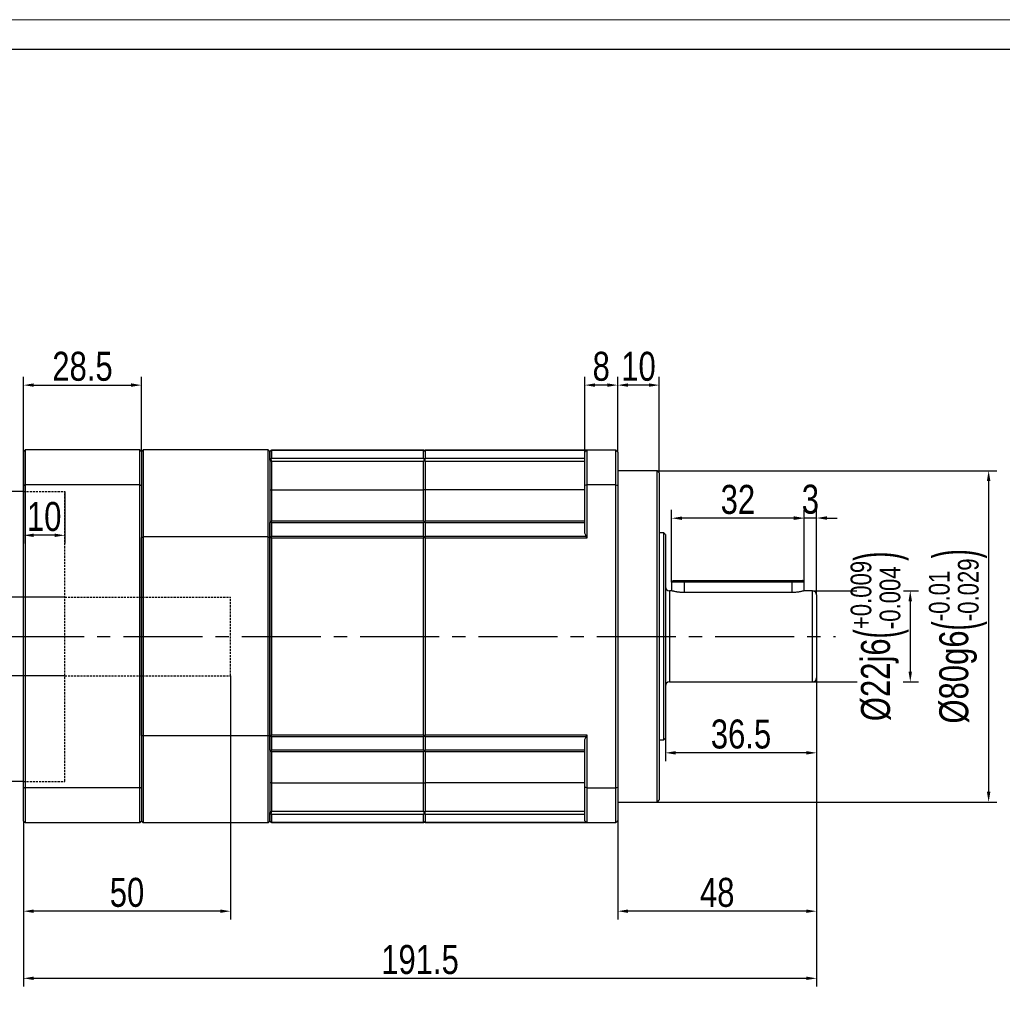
# Model space of a CAD drawing. Header units: millimetres. Extents: x 0 to 605, y 0 to 428.
# Tile 4 of 5: x 212 to 449, y 190 to 428. Entities that reach past the tile are written whole.
import ezdxf

# ---------------------------------------------------------------- set-up
doc = ezdxf.new("R2010")
doc.units = ezdxf.units.MM
doc.header["$PDSIZE"] = -5
for name, pattern in [('CENTER2', [28.575, 19.05, -3.175, 3.175, -3.175]), ('DASHED', [0.75, 0.5, -0.25]), ('DASHED2', [9.525, 6.35, -3.175])]:
    doc.linetypes.add(name, pattern=pattern)
doc.layers.get('Defpoints').update_dxf_attribs({"lineweight": 18})
for name, color, linetype in [('1轮廓实线层', 7, 'Continuous'), ('3中心线层', 1, 'CENTER2'), ('4虚线层', 6, 'DASHED2'), ('7标注层', 4, 'Continuous')]:
    doc.layers.add(name, color=color, linetype=linetype)
doc.layers.add('图框_外框线', color=7, linetype='Continuous', lineweight=18)
doc.styles.add('TH_GBDIM', font='txt', dxfattribs={"width": 0.8})
doc.dimstyles.new('TH_GBDIM', dxfattribs={"dimtxt": 3.5, "dimasz": 2.5, "dimexe": 2, "dimexo": 0, "dimgap": 1.5, "dimtad": 1, "dimdec": 1, "dimdsep": 46, "dimtxsty": 'TH_GBDIM', "dimcen": 2.5, "dimdle": 5, "dimclrd": 4, "dimclre": 4, "dimclrt": 3, "dimadec": 0, "dimazin": 0, "dimtfac": 0.714286, "dimtdec": 1, "dimtmove": 0, "dimatfit": 3, "dimfxl": 1, "dimtolj": 1, "dimarcsym": 0})

# ---------------------------------------------------------------- blocks, each defined once
blk = doc.blocks.new('*D11')
at = {"layer": '7标注层', "color": 4, "lineweight": -2}
for p, q in [((403.46, 289.62), (414.19, 289.62)), ((425.44, 289.62), (429.08, 289.62)), ((427.08, 287.12), (427.08, 270.12)), ((403.46, 267.62), (414.22, 267.62)), ((425.4, 267.62), (429.08, 267.62))]:
    blk.add_line(p, q, dxfattribs=at)
at = {"layer": '7标注层', "color": 4}
for points in [[(427.49, 287.12), (426.66, 287.12), (427.08, 289.62)], [(426.66, 270.12), (427.49, 270.12), (427.08, 267.62)]]:
    blk.add_solid(points, dxfattribs=at)
at = {"layer": 'Defpoints', "color": 0}
for p in [(403.46, 289.62), (403.46, 267.62), (427.08, 267.62)]:
    blk.add_point(p, dxfattribs=at)
at = {"layer": '7标注层', "color": 3, "insert": (419.68, 278.62), "char_height": 7, "attachment_point": 5, "rotation": 90, "style": 'TH_GBDIM'}
blk.add_mtext('\\A1;{\\A1;{%%c22}{}{j6\\H0.7143x;{\\H2x;\\W0.5;(}\\S+0.009^ -0.004;{\\H2x;\\W0.5;)}}}', dxfattribs=at)
blk = doc.blocks.new('*D12')
at = {"layer": '7标注层', "color": 4, "lineweight": -2}
for p, q in [((365.96, 318.62), (448, 318.62)), ((446, 316.12), (446, 241.12)), ((365.96, 238.62), (448, 238.62))]:
    blk.add_line(p, q, dxfattribs=at)
at = {"layer": '7标注层', "color": 4}
for points in [[(446.42, 316.12), (445.58, 316.12), (446, 318.62)], [(445.58, 241.12), (446.42, 241.12), (446, 238.62)]]:
    blk.add_solid(points, dxfattribs=at)
at = {"layer": 'Defpoints', "color": 0}
for p in [(365.96, 318.62), (365.96, 238.62), (446, 238.62)]:
    blk.add_point(p, dxfattribs=at)
at = {"layer": '7标注层', "color": 3, "insert": (438.58, 278.62), "char_height": 7, "attachment_point": 5, "rotation": 90, "style": 'TH_GBDIM'}
blk.add_mtext('\\A1;{\\A1;{%%c80}{}{g6\\H0.7143x;{\\H2x;\\W0.5;(}\\S-0.01^ -0.029;{\\H2x;\\W0.5;)}}}', dxfattribs=at)
blk = doc.blocks.new('*D13')
at = {"layer": '7标注层', "color": 4, "lineweight": -2}
for p, q in [((212.96, 313.62), (177.7, 313.62)), ((179.7, 246.12), (179.7, 311.12)), ((212.96, 243.62), (177.7, 243.62))]:
    blk.add_line(p, q, dxfattribs=at)
at = {"layer": '7标注层', "color": 4}
for points in [[(180.12, 311.12), (179.28, 311.12), (179.7, 313.62)], [(179.28, 246.12), (180.12, 246.12), (179.7, 243.62)]]:
    blk.add_solid(points, dxfattribs=at)
at = {"layer": 'Defpoints', "color": 0}
for p in [(179.7, 313.62), (212.96, 313.62), (212.96, 243.62)]:
    blk.add_point(p, dxfattribs=at)
at = {"layer": '7标注层', "color": 3, "insert": (172.33, 278.62), "char_height": 7, "attachment_point": 5, "rotation": 90, "style": 'TH_GBDIM'}
blk.add_mtext('\\A1;{\\A1;{%%c70}{}{E7\\H0.7143x;{\\H2x;\\W0.5;(}\\S+0.09^ +0.06;{\\H2x;\\W0.5;)}}}', dxfattribs=at)
blk = doc.blocks.new('*D14')
at = {"layer": '7标注层', "color": 4, "lineweight": -2}
for p, q in [((222.96, 288.12), (198.05, 288.12)), ((200.05, 271.62), (200.05, 285.62)), ((222.96, 269.12), (198.05, 269.12))]:
    blk.add_line(p, q, dxfattribs=at)
at = {"layer": '7标注层', "color": 4}
for points in [[(200.47, 285.62), (199.63, 285.62), (200.05, 288.12)], [(199.63, 271.62), (200.47, 271.62), (200.05, 269.12)]]:
    blk.add_solid(points, dxfattribs=at)
at = {"layer": 'Defpoints', "color": 0}
for p in [(200.05, 288.12), (222.96, 288.12), (222.96, 269.12)]:
    blk.add_point(p, dxfattribs=at)
at = {"layer": '7标注层', "color": 3, "insert": (192.68, 278.62), "char_height": 7, "attachment_point": 5, "rotation": 90, "style": 'TH_GBDIM'}
blk.add_mtext('\\A1;{\\A1;{%%c19}{}{G6\\H0.7143x;{\\H2x;\\W0.5;(}\\S+0.02^ +0.007;{\\H2x;\\W0.5;)}}}', dxfattribs=at)
blk = doc.blocks.new('*D15')
at = {"layer": '7标注层', "color": 4, "lineweight": -2}
for p, q in [((369.46, 291.72), (369.46, 309.14)), ((401.46, 291.72), (401.46, 309.14)), ((398.96, 307.14), (371.96, 307.14))]:
    blk.add_line(p, q, dxfattribs=at)
at = {"layer": '7标注层', "color": 4}
for points in [[(371.96, 307.56), (371.96, 306.73), (369.46, 307.14)], [(398.96, 306.73), (398.96, 307.56), (401.46, 307.14)]]:
    blk.add_solid(points, dxfattribs=at)
at = {"layer": 'Defpoints', "color": 0}
for p in [(369.46, 307.14), (369.46, 291.72), (401.46, 291.72)]:
    blk.add_point(p, dxfattribs=at)
at = {"layer": '7标注层', "color": 3, "insert": (385.46, 311.64), "char_height": 7, "attachment_point": 5, "style": 'TH_GBDIM'}
blk.add_mtext('\\A1;32', dxfattribs=at)
blk = doc.blocks.new('*D16')
at = {"layer": '7标注层', "color": 4, "lineweight": -2}
for p, q in [((401.46, 291.72), (401.46, 309.19)), ((404.46, 288.62), (404.46, 309.19)), ((398.96, 307.19), (396.46, 307.19)), ((404.46, 307.19), (401.46, 307.19)), ((406.96, 307.19), (409.46, 307.19))]:
    blk.add_line(p, q, dxfattribs=at)
at = {"layer": '7标注层', "color": 4}
for points in [[(398.96, 306.77), (398.96, 307.61), (401.46, 307.19)], [(406.96, 307.61), (406.96, 306.77), (404.46, 307.19)]]:
    blk.add_solid(points, dxfattribs=at)
at = {"layer": 'Defpoints', "color": 0}
for p in [(401.46, 307.19), (401.46, 291.72), (404.46, 288.62)]:
    blk.add_point(p, dxfattribs=at)
at = {"layer": '7标注层', "color": 3, "insert": (402.96, 311.69), "char_height": 7, "attachment_point": 5, "style": 'TH_GBDIM'}
blk.add_mtext('\\A1;3', dxfattribs=at)
blk = doc.blocks.new('*D17')
at = {"layer": '7标注层', "color": 4, "lineweight": -2}
for p, q in [((404.46, 268.62), (404.46, 248.5)), ((367.96, 254.02), (367.96, 248.5)), ((401.96, 250.5), (370.46, 250.5))]:
    blk.add_line(p, q, dxfattribs=at)
at = {"layer": '7标注层', "color": 4}
for points in [[(370.46, 250.92), (370.46, 250.08), (367.96, 250.5)], [(401.96, 250.08), (401.96, 250.92), (404.46, 250.5)]]:
    blk.add_solid(points, dxfattribs=at)
at = {"layer": 'Defpoints', "color": 0}
for p in [(404.46, 268.62), (367.96, 254.02), (367.96, 250.5)]:
    blk.add_point(p, dxfattribs=at)
at = {"layer": '7标注层', "color": 3, "insert": (386.21, 255), "char_height": 7, "attachment_point": 5, "style": 'TH_GBDIM'}
blk.add_mtext('\\A1;36.5', dxfattribs=at)
blk = doc.blocks.new('*D18')
at = {"layer": '7标注层', "color": 4, "lineweight": -2}
for p, q in [((404.46, 268.62), (404.46, 210.27)), ((356.46, 234.12), (356.46, 210.27)), ((401.96, 212.27), (358.96, 212.27))]:
    blk.add_line(p, q, dxfattribs=at)
at = {"layer": '7标注层', "color": 4}
for points in [[(358.96, 212.68), (358.96, 211.85), (356.46, 212.27)], [(401.96, 211.85), (401.96, 212.68), (404.46, 212.27)]]:
    blk.add_solid(points, dxfattribs=at)
at = {"layer": 'Defpoints', "color": 0}
for p in [(404.46, 268.62), (356.46, 234.12), (356.46, 212.27)]:
    blk.add_point(p, dxfattribs=at)
at = {"layer": '7标注层', "color": 3, "insert": (380.46, 216.77), "char_height": 7, "attachment_point": 5, "style": 'TH_GBDIM'}
blk.add_mtext('\\A1;48', dxfattribs=at)
blk = doc.blocks.new('*D19')
at = {"layer": '7标注层', "color": 4, "lineweight": -2}
for p, q in [((404.46, 268.62), (404.46, 194.06)), ((212.96, 234.02), (212.96, 194.06)), ((401.96, 196.06), (215.46, 196.06))]:
    blk.add_line(p, q, dxfattribs=at)
at = {"layer": '7标注层', "color": 4}
for points in [[(215.46, 196.48), (215.46, 195.65), (212.96, 196.06)], [(401.96, 195.65), (401.96, 196.48), (404.46, 196.06)]]:
    blk.add_solid(points, dxfattribs=at)
at = {"layer": 'Defpoints', "color": 0}
for p in [(404.46, 268.62), (212.96, 234.02), (212.96, 196.06)]:
    blk.add_point(p, dxfattribs=at)
at = {"layer": '7标注层', "color": 3, "insert": (308.71, 200.56), "char_height": 7, "attachment_point": 5, "style": 'TH_GBDIM'}
blk.add_mtext('\\A1;191.5', dxfattribs=at)
blk = doc.blocks.new('*D20')
at = {"layer": '7标注层', "color": 4, "lineweight": -2}
for p, q in [((356.46, 323.12), (356.46, 341.28)), ((366.46, 318.12), (366.46, 341.28)), ((363.96, 339.28), (358.96, 339.28))]:
    blk.add_line(p, q, dxfattribs=at)
at = {"layer": '7标注层', "color": 4}
for points in [[(358.96, 339.7), (358.96, 338.87), (356.46, 339.28)], [(363.96, 338.87), (363.96, 339.7), (366.46, 339.28)]]:
    blk.add_solid(points, dxfattribs=at)
at = {"layer": 'Defpoints', "color": 0}
for p in [(356.46, 339.28), (356.46, 323.12), (366.46, 318.12)]:
    blk.add_point(p, dxfattribs=at)
at = {"layer": '7标注层', "color": 3, "insert": (361.46, 343.78), "char_height": 7, "attachment_point": 5, "style": 'TH_GBDIM'}
blk.add_mtext('\\A1;10', dxfattribs=at)
blk = doc.blocks.new('*D21')
at = {"layer": '7标注层', "color": 4, "lineweight": -2}
for p, q in [((348.46, 323.12), (348.46, 341.28)), ((356.46, 323.12), (356.46, 341.28)), ((353.96, 339.28), (350.96, 339.28))]:
    blk.add_line(p, q, dxfattribs=at)
at = {"layer": '7标注层', "color": 4}
for points in [[(350.96, 339.7), (350.96, 338.87), (348.46, 339.28)], [(353.96, 338.87), (353.96, 339.7), (356.46, 339.28)]]:
    blk.add_solid(points, dxfattribs=at)
at = {"layer": 'Defpoints', "color": 0}
for p in [(348.46, 339.28), (348.46, 323.12), (356.46, 323.12)]:
    blk.add_point(p, dxfattribs=at)
at = {"layer": '7标注层', "color": 3, "insert": (352.46, 343.78), "char_height": 7, "attachment_point": 5, "style": 'TH_GBDIM'}
blk.add_mtext('\\A1;8', dxfattribs=at)
blk = doc.blocks.new('*D25')
at = {"layer": '7标注层', "color": 4, "lineweight": -2}
for p, q in [((262.96, 269.12), (262.96, 210.27)), ((212.96, 234.02), (212.96, 210.27)), ((260.46, 212.27), (215.46, 212.27))]:
    blk.add_line(p, q, dxfattribs=at)
at = {"layer": '7标注层', "color": 4}
for points in [[(215.46, 212.68), (215.46, 211.85), (212.96, 212.27)], [(260.46, 211.85), (260.46, 212.68), (262.96, 212.27)]]:
    blk.add_solid(points, dxfattribs=at)
at = {"layer": 'Defpoints', "color": 0}
for p in [(262.96, 269.12), (212.96, 234.02), (212.96, 212.27)]:
    blk.add_point(p, dxfattribs=at)
at = {"layer": '7标注层', "color": 3, "insert": (237.96, 216.77), "char_height": 7, "attachment_point": 5, "style": 'TH_GBDIM'}
blk.add_mtext('\\A1;50', dxfattribs=at)
blk = doc.blocks.new('*D29')
at = {"layer": '7标注层', "color": 4, "lineweight": -2}
for p, q in [((212.96, 323.22), (212.96, 301.02)), ((222.96, 313.62), (222.96, 301.02)), ((220.46, 303.02), (215.46, 303.02))]:
    blk.add_line(p, q, dxfattribs=at)
at = {"layer": '7标注层', "color": 4}
for points in [[(215.46, 303.44), (215.46, 302.6), (212.96, 303.02)], [(220.46, 302.6), (220.46, 303.44), (222.96, 303.02)]]:
    blk.add_solid(points, dxfattribs=at)
at = {"layer": 'Defpoints', "color": 0}
for p in [(212.96, 323.22), (222.96, 313.62), (212.96, 303.02)]:
    blk.add_point(p, dxfattribs=at)
at = {"layer": '7标注层', "color": 3, "insert": (217.96, 307.52), "char_height": 7, "attachment_point": 5, "style": 'TH_GBDIM'}
blk.add_mtext('\\A1;10', dxfattribs=at)
blk = doc.blocks.new('*D32')
at = {"layer": '7标注层', "color": 4, "lineweight": -2}
for p, q in [((212.96, 323.22), (212.96, 341.28)), ((241.46, 323.22), (241.46, 341.28)), ((215.46, 339.28), (238.96, 339.28))]:
    blk.add_line(p, q, dxfattribs=at)
at = {"layer": '7标注层', "color": 4}
for points in [[(215.46, 339.7), (215.46, 338.87), (212.96, 339.28)], [(238.96, 338.87), (238.96, 339.7), (241.46, 339.28)]]:
    blk.add_solid(points, dxfattribs=at)
at = {"layer": 'Defpoints', "color": 0}
for p in [(241.46, 339.28), (212.96, 323.22), (241.46, 323.22)]:
    blk.add_point(p, dxfattribs=at)
at = {"layer": '7标注层', "color": 3, "insert": (227.21, 343.78), "char_height": 7, "attachment_point": 5, "style": 'TH_GBDIM'}
blk.add_mtext('\\A1;28.5', dxfattribs=at)

msp = doc.modelspace()

# ---------------------------------------------------------------- linework, layer by layer
at = {"layer": '1轮廓实线层'}
for p, q in [((213.36, 323.62), (213.36, 315.21)), ((241.06, 323.62), (213.36, 323.62)), ((241.06, 315.21), (241.06, 323.62)), ((241.86, 323.62), (241.86, 302.62)), ((272.06, 323.62), (241.86, 323.62)), ((272.06, 302.62), (272.06, 323.62)), ((272.83, 323.59), (272.86, 323.62)), ((272.86, 323.62), (309.56, 323.62)), ((272.86, 323.5), (272.86, 321.64)), ((309.56, 323.5), (272.86, 323.5)), ((309.56, 323.62), (309.59, 323.59)), ((309.56, 321.64), (309.56, 323.5)), ((309.96, 323.62), (348.96, 323.62)), ((309.96, 323.5), (309.96, 323.62)), ((348.84, 323.5), (309.96, 323.5)), ((309.96, 323.5), (309.96, 321.64)), ((348.96, 323.62), (348.96, 315.21)), ((348.96, 323.62), (355.96, 323.62)), ((355.96, 315.21), (355.96, 323.62)), ((212.96, 315.07), (212.96, 323.22)), ((241.46, 323.22), (241.46, 315.07)), ((272.46, 323.22), (272.46, 302.52)), ((272.46, 321.13), (272.46, 323.22)), ((272.86, 321.64), (309.56, 321.64)), ((309.96, 321.64), (348.46, 321.64)), ((309.96, 320.8), (309.96, 321.64)), ((348.46, 315.04), (348.46, 323.12)), ((356.46, 323.12), (356.46, 315.04)), ((272.86, 320.8), (272.86, 313.98)), ((309.56, 320.8), (272.86, 320.8)), ((309.56, 313.98), (309.56, 320.8)), ((348.46, 320.8), (309.96, 320.8)), ((309.96, 320.8), (309.96, 313.98)), ((365.96, 278.62), (365.96, 318.62)), ((366.46, 318.12), (366.46, 278.62)), ((212.96, 242.17), (212.96, 315.07)), ((213.36, 315.21), (213.36, 242.03)), ((241.06, 315.21), (213.36, 315.21)), ((241.06, 242.03), (241.06, 315.21)), ((241.46, 315.07), (241.46, 242.17)), ((272.46, 313.98), (272.86, 313.98)), ((272.86, 313.98), (272.86, 306.48)), ((272.86, 313.98), (309.56, 313.98)), ((309.56, 306.48), (309.56, 313.98)), ((309.96, 313.98), (309.56, 313.98)), ((348.46, 313.98), (309.96, 313.98)), ((309.96, 313.98), (309.96, 306.48)), ((348.46, 303.54), (348.46, 315.04)), ((348.96, 315.21), (348.96, 302.37)), ((355.96, 315.21), (348.96, 315.21)), ((355.96, 242.03), (355.96, 315.21)), ((356.46, 315.04), (356.46, 242.21)), ((272.46, 302.52), (272.46, 306.08)), ((272.74, 306.35), (272.86, 306.48)), ((272.86, 306.48), (309.56, 306.48)), ((272.86, 306.01), (272.86, 302.85)), ((309.56, 306.01), (272.86, 306.01)), ((309.56, 306.48), (309.68, 306.35)), ((309.56, 302.85), (309.56, 306.01)), ((309.96, 306.48), (348.46, 306.48)), ((309.96, 306.01), (309.96, 306.48)), ((348.46, 306.01), (309.96, 306.01)), ((309.96, 306.01), (309.96, 302.85)), ((241.46, 254.72), (241.46, 302.52)), ((241.86, 302.62), (241.86, 254.62)), ((272.06, 302.62), (241.86, 302.62)), ((272.06, 254.62), (272.06, 302.62)), ((272.46, 302.52), (272.46, 254.72)), ((272.46, 254.72), (272.46, 302.52)), ((272.86, 302.85), (309.56, 302.85)), ((272.86, 302.37), (272.86, 254.87)), ((309.56, 302.37), (272.86, 302.37)), ((309.56, 254.87), (309.56, 302.37)), ((309.96, 302.85), (348.84, 302.85)), ((309.96, 302.37), (309.96, 302.85)), ((309.96, 302.37), (309.96, 254.87)), ((348.96, 302.37), (309.96, 302.37)), ((367.56, 278.62), (367.56, 303.62)), ((367.96, 303.22), (367.96, 278.62)), ((372.46, 291.72), (369.46, 291.72)), ((369.86, 292.12), (372.46, 292.12)), ((372.46, 292.12), (398.46, 292.12)), ((372.46, 291.72), (372.46, 292.12)), ((398.46, 291.72), (372.46, 291.72)), ((372.46, 291.72), (372.46, 289.2)), ((398.46, 292.12), (401.06, 292.12)), ((398.46, 292.12), (398.46, 291.72)), ((401.46, 291.72), (398.46, 291.72)), ((398.46, 291.72), (398.46, 289.2)), ((368.96, 289.62), (368.96, 278.62)), ((398.46, 289.2), (372.46, 289.2)), ((403.46, 278.62), (403.46, 289.62)), ((404.46, 288.62), (404.46, 278.62)), ((365.96, 238.62), (365.96, 278.62)), ((366.46, 278.62), (366.46, 239.12)), ((367.56, 253.62), (367.56, 278.62)), ((367.96, 278.62), (367.96, 254.02)), ((368.96, 278.62), (368.96, 267.62)), ((403.46, 267.62), (403.46, 278.62)), ((404.46, 278.62), (404.46, 268.62)), ((272.06, 254.62), (241.86, 254.62)), ((241.86, 254.62), (241.86, 233.62)), ((272.06, 233.62), (272.06, 254.62)), ((272.46, 254.72), (272.46, 234.02)), ((272.46, 251.17), (272.46, 254.72)), ((272.86, 254.87), (309.56, 254.87)), ((309.56, 254.4), (272.86, 254.4)), ((272.86, 254.4), (272.86, 251.23)), ((309.56, 251.23), (309.56, 254.4)), ((309.96, 254.87), (348.96, 254.87)), ((309.96, 254.4), (309.96, 254.87)), ((348.84, 254.4), (309.96, 254.4)), ((309.96, 254.4), (309.96, 251.23)), ((348.96, 254.87), (348.96, 242.03)), ((348.46, 242.21), (348.46, 253.71)), ((272.86, 250.77), (272.74, 250.89)), ((272.86, 251.23), (309.56, 251.23)), ((309.56, 250.77), (272.86, 250.77)), ((272.86, 250.77), (272.86, 243.27)), ((309.68, 250.89), (309.56, 250.77)), ((309.56, 243.27), (309.56, 250.77)), ((309.96, 251.23), (348.46, 251.23)), ((309.96, 250.77), (309.96, 251.23)), ((348.46, 250.77), (309.96, 250.77)), ((309.96, 250.77), (309.96, 243.27)), ((272.86, 243.27), (272.46, 243.27)), ((272.86, 243.27), (309.56, 243.27)), ((272.86, 243.27), (272.86, 236.45)), ((309.56, 243.27), (309.96, 243.27)), ((309.56, 236.45), (309.56, 243.27)), ((348.46, 243.27), (309.96, 243.27)), ((309.96, 243.27), (309.96, 236.45)), ((212.96, 234.02), (212.96, 242.17)), ((213.36, 242.03), (213.36, 233.62)), ((241.06, 242.03), (213.36, 242.03)), ((241.06, 233.62), (241.06, 242.03)), ((241.46, 242.17), (241.46, 234.02)), ((348.46, 234.12), (348.46, 242.21)), ((348.96, 242.03), (348.96, 233.62)), ((348.96, 242.03), (355.96, 242.03)), ((355.96, 233.62), (355.96, 242.03)), ((356.46, 242.21), (356.46, 234.12)), ((272.46, 234.02), (272.46, 236.12)), ((272.86, 236.45), (309.56, 236.45)), ((309.56, 235.6), (272.86, 235.6)), ((272.86, 235.6), (272.86, 233.74)), ((309.56, 233.74), (309.56, 235.6)), ((309.96, 236.45), (348.46, 236.45)), ((309.96, 235.6), (309.96, 236.45)), ((348.46, 235.6), (309.96, 235.6)), ((309.96, 235.6), (309.96, 233.74)), ((241.06, 233.62), (213.36, 233.62)), ((272.06, 233.62), (241.86, 233.62)), ((272.86, 233.62), (272.83, 233.65)), ((272.86, 233.74), (309.56, 233.74)), ((309.56, 233.62), (272.86, 233.62)), ((309.59, 233.65), (309.56, 233.62)), ((309.96, 233.74), (348.84, 233.74)), ((309.96, 233.62), (309.96, 233.74)), ((348.96, 233.62), (309.96, 233.62)), ((355.96, 233.62), (348.96, 233.62))]:
    msp.add_line(p, q, dxfattribs=at)
for centre, radius, start, end in [((271.86, 320.8), 1, 0, 28.6199), ((310.56, 320.8), 1, 151.3801, 180), ((271.86, 302.37), 1, 0, 14.1093), ((310.56, 302.37), 1, 165.8907, 180), ((303.96, 278.62), 51, 28.3576, 29.2438), ((347.96, 302.37), 1, 0, 28.3576), ((368.96, 290.62), 1, 180, 270), ((403.46, 288.62), 1, 0, 90), ((403.46, 268.62), 1, 270, 0), ((368.96, 266.62), 1, 90, 180), ((271.86, 254.87), 1, 345.8907, 0), ((310.56, 254.87), 1, 180, 194.1093), ((303.96, 278.62), 51, 330.7562, 331.6424), ((347.96, 254.87), 1, 331.6424, 0), ((271.86, 236.45), 1, 331.3801, 0), ((310.56, 236.45), 1, 180, 208.6199)]:
    msp.add_arc(centre, radius, start, end, dxfattribs=at)
for points, degree in [([(212.96, 323.22), (213.36, 323.62)], 1), ([(241.46, 323.22), (241.06, 323.62)], 1), ([(241.86, 323.62), (241.46, 323.22)], 1), ([(272.46, 323.22), (272.06, 323.62)], 1), ([(272.46, 323.22), (272.83, 323.59)], 1), ([(272.86, 323.5), (272.83, 323.59)], 1), ([(309.59, 323.59), (309.56, 323.5)], 1), ([(309.96, 323.22), (309.59, 323.59)], 1), ([(348.96, 323.62), (348.79, 323.46), (348.63, 323.29), (348.46, 323.12)], 3), ([(356.46, 323.12), (356.29, 323.29), (356.13, 323.46), (355.96, 323.62)], 3), ([(272.46, 321.13), (272.74, 321.28)], 1), ([(309.96, 321.13), (309.68, 321.28)], 1), ([(365.96, 318.62), (356.46, 318.62)], 1), ([(366.46, 318.12), (365.96, 318.62)], 1), ([(212.96, 315.07), (213.36, 315.21)], 1), ([(241.06, 315.21), (241.46, 315.07)], 1), ([(348.96, 315.21), (348.79, 315.15), (348.63, 315.1), (348.46, 315.04)], 3), ([(355.96, 315.21), (356.13, 315.15), (356.29, 315.1), (356.46, 315.04)], 3), ([(272.46, 306.08), (272.74, 306.35)], 1), ([(309.96, 306.08), (309.68, 306.35)], 1), ([(241.46, 302.52), (241.86, 302.62)], 1), ([(272.06, 302.62), (272.46, 302.52)], 1), ([(272.83, 302.61), (272.46, 302.52)], 1), ([(272.83, 302.61), (272.86, 302.85)], 1), ([(309.56, 302.85), (309.59, 302.61)], 1), ([(309.96, 302.52), (309.59, 302.61)], 1), ([(367.56, 303.62), (366.46, 303.62)], 1), ([(367.96, 303.22), (367.56, 303.62)], 1), ([(369.86, 292.12), (369.46, 291.72)], 1), ([(369.46, 291.72), (369.46, 289.62)], 1), ([(401.46, 291.72), (401.06, 292.12)], 1), ([(401.46, 289.62), (401.46, 291.72)], 1), ([(369.46, 289.62), (368.96, 289.62)], 1), ([(403.46, 289.62), (401.46, 289.62)], 1), ([(368.96, 267.62), (403.46, 267.62)], 1), ([(241.46, 254.72), (241.86, 254.62)], 1), ([(272.06, 254.62), (272.46, 254.72)], 1), ([(272.83, 254.63), (272.46, 254.72)], 1), ([(272.86, 254.4), (272.83, 254.63)], 1), ([(309.59, 254.63), (309.56, 254.4)], 1), ([(309.59, 254.63), (309.96, 254.72)], 1), ([(366.46, 253.62), (367.56, 253.62)], 1), ([(367.56, 253.62), (367.96, 254.02)], 1), ([(272.74, 250.89), (272.46, 251.17)], 1), ([(309.68, 250.89), (309.96, 251.17)], 1), ([(212.96, 242.17), (213.36, 242.03)], 1), ([(241.06, 242.03), (241.46, 242.17)], 1), ([(348.96, 242.03), (348.79, 242.09), (348.63, 242.15), (348.46, 242.21)], 3), ([(355.96, 242.03), (356.13, 242.09), (356.29, 242.15), (356.46, 242.21)], 3), ([(356.46, 238.62), (365.96, 238.62)], 1), ([(365.96, 238.62), (366.46, 239.12)], 1), ([(272.74, 235.97), (272.46, 236.12)], 1), ([(309.68, 235.97), (309.96, 236.12)], 1), ([(213.36, 233.62), (212.96, 234.02)], 1), ([(241.06, 233.62), (241.46, 234.02)], 1), ([(241.46, 234.02), (241.86, 233.62)], 1), ([(272.06, 233.62), (272.46, 234.02)], 1), ([(272.83, 233.65), (272.46, 234.02)], 1), ([(272.83, 233.65), (272.86, 233.74)], 1), ([(309.56, 233.74), (309.59, 233.65)], 1), ([(309.59, 233.65), (309.96, 234.02)], 1), ([(348.96, 233.62), (348.79, 233.79), (348.63, 233.96), (348.46, 234.12)], 3), ([(356.46, 234.12), (356.29, 233.96), (356.13, 233.79), (355.96, 233.62)], 3)]:
    msp.add_open_spline(points, degree=degree, dxfattribs=at)
for points, knots in [([(272.74, 321.28), (272.77, 321.35), (272.84, 321.49), (272.86, 321.59), (272.86, 321.64)], [0, 0, 0, 0, 0.513473, 1, 1, 1, 1]), ([(309.56, 321.64), (309.57, 321.59), (309.58, 321.48), (309.65, 321.34), (309.68, 321.28)], [0, 0, 0, 0, 0.510418, 1, 1, 1, 1]), ([(272.86, 306.01), (272.85, 306.09), (272.84, 306.23), (272.77, 306.31), (272.74, 306.35)], [0, 0, 0, 0, 0.510418, 1, 1, 1, 1]), ([(309.68, 306.35), (309.65, 306.31), (309.58, 306.22), (309.57, 306.08), (309.56, 306.01)], [0, 0, 0, 0, 0.513473, 1, 1, 1, 1]), ([(372.46, 289.2), (372.38, 289.21), (372.13, 289.21), (371.81, 289.22), (371.49, 289.25), (371.18, 289.28), (370.89, 289.32), (370.63, 289.36), (370.37, 289.41), (370.14, 289.45), (369.95, 289.5), (369.82, 289.53), (369.71, 289.56), (369.61, 289.58), (369.54, 289.6), (369.48, 289.62), (369.47, 289.62), (369.46, 289.62)], [0, 0, 0, 0, 0.051394, 0.155976, 0.209285, 0.260676, 0.365141, 0.41832, 0.470926, 0.577864, 0.632321, 0.685739, 0.739539, 0.794564, 0.850022, 0.902145, 1, 1, 1, 1]), ([(401.45, 289.62), (401.45, 289.62), (401.46, 289.62), (401.37, 289.6), (401.21, 289.56), (400.97, 289.5), (400.66, 289.43), (400.29, 289.36), (399.86, 289.29), (399.39, 289.24), (398.92, 289.21), (398.6, 289.21), (398.46, 289.2)], [0, 0, 0, 0, 0.062311, 0.164236, 0.269063, 0.372109, 0.477964, 0.58426, 0.693592, 0.800472, 0.910646, 1, 1, 1, 1]), ([(272.74, 250.89), (272.77, 250.93), (272.84, 251.02), (272.86, 251.16), (272.86, 251.23)], [0, 0, 0, 0, 0.513473, 1, 1, 1, 1]), ([(309.56, 251.23), (309.57, 251.16), (309.58, 251.02), (309.65, 250.93), (309.68, 250.89)], [0, 0, 0, 0, 0.510418, 1, 1, 1, 1]), ([(272.86, 235.6), (272.85, 235.66), (272.84, 235.76), (272.77, 235.9), (272.74, 235.97)], [0, 0, 0, 0, 0.510418, 1, 1, 1, 1]), ([(309.68, 235.97), (309.65, 235.9), (309.58, 235.76), (309.57, 235.65), (309.56, 235.6)], [0, 0, 0, 0, 0.513473, 1, 1, 1, 1])]:
    msp.add_open_spline(points, degree=3, knots=knots, dxfattribs=at)
at = {"layer": '3中心线层'}
msp.add_line((208.53, 278.62), (409.02, 278.62), dxfattribs=at)
at = {"layer": '4虚线层', "linetype": 'DASHED'}
for p, q in [((212.96, 313.62), (222.96, 313.62)), ((222.96, 243.62), (222.96, 313.62)), ((222.96, 288.12), (262.96, 288.12)), ((262.96, 269.12), (262.96, 288.12)), ((222.96, 269.12), (262.96, 269.12)), ((212.96, 243.62), (222.96, 243.62))]:
    msp.add_line(p, q, dxfattribs=at)
at = {"layer": '图框_外框线', "color": 3}
msp.add_lwpolyline([(0, 0), (604.55, 0), (604.55, 427.51), (0, 427.51)], close=True, dxfattribs=at)
at = {"layer": '图框_外框线', "color": 3, "lineweight": 25}
msp.add_lwpolyline([(35.99, 7.2), (597.36, 7.2), (597.36, 420.31), (35.99, 420.31)], close=True, dxfattribs=at)

# ---------------------------------------------------------------- dimensions: what is measured, and where the dimension line sits
at = {"layer": '7标注层'}
for base, p1, p2, picture, middle in [((241.46, 339.28), (212.96, 323.22), (241.46, 323.22), '*D32', (227.21, 343.78)), ((369.46, 307.14), (401.46, 291.72), (369.46, 291.72), '*D15', (385.46, 311.64)), ((212.96, 196.06), (404.46, 268.62), (212.96, 234.02), '*D19', (308.71, 200.56))]:
    dim = msp.add_linear_dim(base=base, p1=p1, p2=p2, dimstyle='TH_GBDIM', override={"dimtxt": 7, "dimgap": 1}, dxfattribs=at)
    dim.commit()
    dim.dimension.update_dxf_attribs({"geometry": picture, "text_midpoint": middle})
for base, p1, p2, picture, middle in [((348.46, 339.28), (356.46, 323.12), (348.46, 323.12), '*D21', (352.46, 339.28)), ((356.46, 339.28), (366.46, 318.12), (356.46, 323.12), '*D20', (361.46, 339.28)), ((212.96, 303.02), (222.96, 313.62), (212.96, 323.22), '*D29', (217.96, 303.02)), ((401.46, 307.19), (404.46, 288.62), (401.46, 291.72), '*D16', (402.96, 307.19)), ((212.96, 212.27), (262.96, 269.12), (212.96, 234.02), '*D25', (237.96, 212.27)), ((356.46, 212.27), (404.46, 268.62), (356.46, 234.12), '*D18', (380.46, 212.27)), ((367.96, 250.5), (404.46, 268.62), (367.96, 254.02), '*D17', (386.21, 250.5))]:
    dim = msp.add_linear_dim(base=base, p1=p1, p2=p2, dimstyle='TH_GBDIM', override={"dimtxt": 7, "dimgap": 1}, dxfattribs=at)
    dim.commit()
    dim.dimension.update_dxf_attribs({"geometry": picture, "text_midpoint": middle, "dimtype": 160})
for base, p1, p2, text, override, picture, middle in [((200.05, 288.12), (222.96, 269.12), (222.96, 288.12), '{\\A1;{%%c<>}{}{G6\\H0.7143x;{\\H2x;\\W0.5;(}\\S+0.02^ +0.007;{\\H2x;\\W0.5;)}}}', {"dimtxt": 7, "dimgap": 1, "dimtp": 0.02, "dimtm": -0.007, "dimtdec": 3, "dimtzin": 8}, '*D14', (200.05, 278.62)), ((427.08, 267.62), (403.46, 289.62), (403.46, 267.62), '{\\A1;{%%c<>}{}{j6\\H0.7143x;{\\H2x;\\W0.5;(}\\S+0.009^ -0.004;{\\H2x;\\W0.5;)}}}', {"dimtxt": 7, "dimgap": 1, "dimtp": 0.009, "dimtm": 0.004, "dimtdec": 3, "dimtzin": 8}, '*D11', (427.08, 278.62))]:
    dim = msp.add_linear_dim(base=base, p1=p1, p2=p2, angle=90, text=text, dimstyle='TH_GBDIM', override=override, dxfattribs=at)
    dim.commit()
    dim.dimension.update_dxf_attribs({"geometry": picture, "text_midpoint": middle, "dimtype": 160})
for base, p1, p2, text, override, picture, middle in [((179.7, 313.62), (212.96, 243.62), (212.96, 313.62), '{\\A1;{%%c<>}{}{E7\\H0.7143x;{\\H2x;\\W0.5;(}\\S+0.09^ +0.06;{\\H2x;\\W0.5;)}}}', {"dimtxt": 7, "dimgap": 1, "dimtad": 1, "dimjust": 0, "dimdec": 1, "dimlfac": 1, "dimse1": 0, "dimse2": 0, "dimsd1": 0, "dimsd2": 0, "dimtp": 0.09, "dimtm": -0.06, "dimtdec": 2, "dimtzin": 8}, '*D13', (172.33, 278.62)), ((446, 238.62), (365.96, 318.62), (365.96, 238.62), '{\\A1;{%%c<>}{}{g6\\H0.7143x;{\\H2x;\\W0.5;(}\\S-0.01^ -0.029;{\\H2x;\\W0.5;)}}}', {"dimtxt": 7, "dimgap": 1, "dimtad": 1, "dimjust": 0, "dimdec": 1, "dimlfac": 1, "dimse1": 0, "dimse2": 0, "dimsd1": 0, "dimsd2": 0, "dimtp": -0.01, "dimtm": 0.029, "dimtdec": 3, "dimtzin": 8}, '*D12', (438.58, 278.62))]:
    dim = msp.add_linear_dim(base=base, p1=p1, p2=p2, angle=90, text=text, dimstyle='TH_GBDIM', override=override, dxfattribs=at)
    dim.commit()
    dim.dimension.update_dxf_attribs({"geometry": picture, "text_midpoint": middle})

doc.saveas('drawing.dxf')
